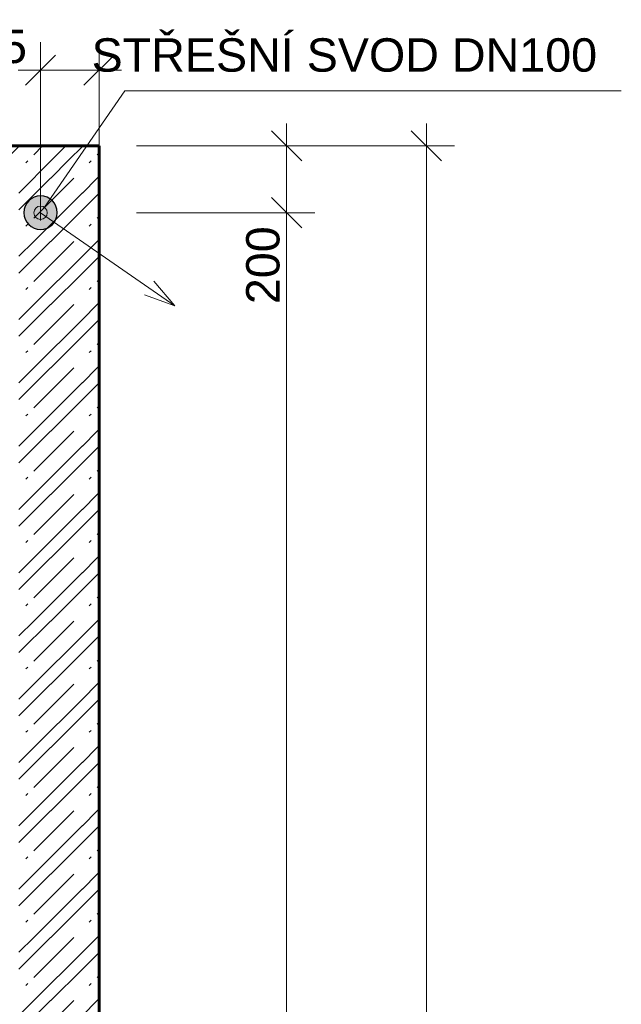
# Model space of a CAD drawing. Header units: millimetres. Extents: x 1793744 to 1819377, y -543298 to -528494.
# Tile 20 of 23: x 1813169 to 1814970, y -537214 to -534266. Entities that reach past the tile are written whole.
import ezdxf

# ---------------------------------------------------------------- set-up
doc = ezdxf.new("R2010")
doc.units = ezdxf.units.MM
doc.header["$MEASUREMENT"] = 0
for name, color, linetype in [('2 - KÓTA NS.2D', 7, 'Continuous'), ('2 - TEXT HLAVNÍ UNIVERSÁL.2D', 7, 'Continuous'), ('2 - ČÁRA HLAVNÍ.2D', 7, 'Continuous'), ('Nové_4 - ZDIVO - STĚNY NOSNÉ.3D', 7, 'Continuous'), ('Nové_Výplně – Řezové', 7, 'Continuous'), ('Výplně – Řezové', 7, 'Continuous')]:
    doc.layers.add(name, color=color, linetype=linetype)
doc.styles.add('GENEROVANÝ_STYL_2', font='Arial.ttf')
doc.dimstyles.new('GENEROVANÝ_STYL__1', dxfattribs={"dimtxt": 100, "dimasz": 85.5, "dimexe": 0.18, "dimexo": 450, "dimgap": 0, "dimtad": 1, "dimtih": 1, "dimtoh": 1, "dimdec": 0, "dimzin": 0, "dimdsep": 46, "dimtxsty": 'GENEROVANÝ_STYL_2', "dimblk": 'ARROWHEAD_6', "dimblk1": 'ARROWHEAD_6', "dimblk2": 'ARROWHEAD_6', "dimcen": 0.09, "dimclrd": 256, "dimclre": 256, "dimclrt": 256, "dimazin": 0, "dimtfac": 1, "dimtdec": 4, "dimtmove": 0, "dimatfit": 3, "dimfxl": 1, "dimtolj": 1, "dimtzin": 0, "dimarcsym": 0})
doc.dimstyles.new('GENEROVANÝ_STYL__2', dxfattribs={"dimtxt": 100, "dimasz": 85.5, "dimexe": 0.18, "dimexo": 450, "dimgap": 0, "dimtad": 1, "dimdec": 0, "dimzin": 0, "dimdsep": 46, "dimtxsty": 'GENEROVANÝ_STYL_2', "dimblk": 'ARROWHEAD_6', "dimblk1": 'ARROWHEAD_6', "dimblk2": 'ARROWHEAD_6', "dimcen": 0.09, "dimclrd": 256, "dimclre": 256, "dimclrt": 256, "dimazin": 0, "dimtfac": 1, "dimtdec": 4, "dimtmove": 0, "dimatfit": 3, "dimfxl": 1, "dimtolj": 1, "dimtzin": 0, "dimarcsym": 0})

# ---------------------------------------------------------------- blocks, each defined once
blk = doc.blocks.new('*X36', base_point=(1118812.4, -1697940.5))
at = {"layer": 'Nové_Výplně – Řezové', "color": 7, "linetype": 'Continuous', "lineweight": 0}
for p, q in [((1812756.5, -534675.8), (1812786.6, -534645.7)), ((1812786.6, -534645.7), (1812788, -534644.2)), ((1812831.3, -534740.4), (1812927.4, -534644.2)), ((1812831.3, -534670.7), (1812857.7, -534644.2)), ((1812881.9, -534740.4), (1812976.6, -534645.7)), ((1812976.6, -534645.7), (1812978, -534644.2)), ((1813021.3, -534740.4), (1813117.4, -534644.2)), ((1813021.3, -534670.7), (1813047.7, -534644.2)), ((1813071.9, -534740.4), (1813166.6, -534645.7)), ((1813166.6, -534645.7), (1813168, -534644.2)), ((1813211.3, -534670.7), (1813237.7, -534644.2)), ((1813222.5, -534729.1), (1813307.4, -534644.2)), ((1813316.5, -534685.8), (1813356.6, -534645.7)), ((1813356.6, -534645.7), (1813358, -534644.2)), ((1812807.3, -534694.6), (1812813, -534689)), ((1812997.3, -534694.6), (1813003, -534689)), ((1813187.3, -534694.6), (1813193, -534689)), ((1812756.5, -534744.9), (1812761, -534740.4)), ((1812786.6, -534785.1), (1812831.3, -534740.4)), ((1812786.6, -534835.1), (1812881.3, -534740.4)), ((1812831.3, -534860.1), (1812951, -534740.4)), ((1812976.6, -534785.1), (1813021.3, -534740.4)), ((1812976.6, -534835.1), (1813071.3, -534740.4)), ((1813092, -534789.4), (1813141, -534740.4)), ((1812756.5, -534814.6), (1812786.6, -534784.5)), ((1812868.5, -534892.5), (1812976.6, -534784.5)), ((1812756.5, -534865.2), (1812786.6, -534835.1)), ((1812962.5, -534849.1), (1812976.6, -534835.1)), ((1812807.3, -534884), (1812813, -534878.4)), ((1812756.5, -534934.3), (1812761, -534929.8))]:
    blk.add_line(p, q, dxfattribs=at)
blk = doc.blocks.new('*X37', base_point=(1118812.4, -1697940.5))
at = {"layer": 'Nové_Výplně – Řezové', "color": 7, "linetype": 'Continuous', "lineweight": 0}
for p, q in [((1813261.9, -534740.4), (1813316.5, -534685.8)), ((1813377.3, -534694.6), (1813383, -534689)), ((1813401.3, -534670.7), (1813406.5, -534665.5)), ((1813166.6, -534785.1), (1813211.3, -534740.4)), ((1813166.6, -534835.1), (1813261.3, -534740.4)), ((1813211.3, -534740.4), (1813222.5, -534729.1)), ((1813211.3, -534860.1), (1813331, -534740.4)), ((1813356.6, -534785.1), (1813401.3, -534740.4)), ((1813401.3, -534740.4), (1813406.5, -534735.2)), ((1813211.3, -534929.8), (1813356.6, -534784.5)), ((1813356.6, -534835.1), (1813406.5, -534785.2)), ((1813261.9, -534929.8), (1813356.6, -534835.1)), ((1813401.3, -534860.1), (1813406.5, -534854.9)), ((1813187.3, -534884), (1813193, -534878.4)), ((1813377.3, -534884), (1813383, -534878.4)), ((1813401.3, -534929.8), (1813406.5, -534924.6)), ((1813166.6, -534974.5), (1813211.3, -534929.8)), ((1813166.6, -535024.5), (1813261.3, -534929.8)), ((1813211.3, -535049.5), (1813331, -534929.8)), ((1813356.6, -534974.5), (1813401.3, -534929.8)), ((1813211.3, -535119.2), (1813356.6, -534973.9)), ((1813356.6, -535024.5), (1813406.5, -534974.6)), ((1813261.9, -535119.2), (1813356.6, -535024.5)), ((1813401.3, -535049.5), (1813406.5, -535044.3)), ((1813187.3, -535073.4), (1813193, -535067.8)), ((1813377.3, -535073.4), (1813383, -535067.8)), ((1813166.6, -535163.9), (1813211.3, -535119.2)), ((1813166.6, -535213.9), (1813261.3, -535119.2)), ((1813211.3, -535238.9), (1813331, -535119.2)), ((1813356.6, -535163.9), (1813401.3, -535119.2)), ((1813401.3, -535119.2), (1813406.5, -535114)), ((1813211.3, -535308.6), (1813356.6, -535163.3)), ((1813356.6, -535213.9), (1813406.5, -535164)), ((1813261.9, -535308.6), (1813356.6, -535213.9)), ((1813401.3, -535238.9), (1813406.5, -535233.7)), ((1813187.3, -535262.8), (1813193, -535257.2)), ((1813377.3, -535262.8), (1813383, -535257.2)), ((1813166.6, -535353.3), (1813211.3, -535308.6)), ((1813166.6, -535403.3), (1813261.3, -535308.6)), ((1813211.3, -535428.3), (1813331, -535308.6)), ((1813356.6, -535353.3), (1813401.3, -535308.6)), ((1813401.3, -535308.6), (1813406.5, -535303.4)), ((1813211.3, -535498), (1813356.6, -535352.7)), ((1813356.6, -535403.3), (1813406.5, -535353.4)), ((1813261.9, -535498), (1813356.6, -535403.3)), ((1813401.3, -535428.3), (1813406.5, -535423.1)), ((1813187.3, -535452.2), (1813193, -535446.6)), ((1813377.3, -535452.2), (1813383, -535446.6)), ((1813166.6, -535542.7), (1813211.3, -535498)), ((1813166.6, -535592.7), (1813261.3, -535498)), ((1813211.3, -535617.7), (1813331, -535498)), ((1813356.6, -535542.7), (1813401.3, -535498)), ((1813401.3, -535498), (1813406.5, -535492.8)), ((1813211.3, -535687.4), (1813356.6, -535542.1)), ((1813356.6, -535592.7), (1813406.5, -535542.8)), ((1813261.9, -535687.4), (1813356.6, -535592.7)), ((1813401.3, -535617.7), (1813406.5, -535612.5)), ((1813187.3, -535641.6), (1813193, -535636)), ((1813377.3, -535641.6), (1813383, -535636)), ((1813166.6, -535732.1), (1813211.3, -535687.4)), ((1813166.6, -535782.1), (1813261.3, -535687.4)), ((1813211.3, -535807.1), (1813331, -535687.4)), ((1813356.6, -535732.1), (1813401.3, -535687.4)), ((1813401.3, -535687.4), (1813406.5, -535682.2)), ((1813211.3, -535876.8), (1813356.6, -535731.5)), ((1813356.6, -535782.1), (1813406.5, -535732.2)), ((1813261.9, -535876.8), (1813356.6, -535782.1)), ((1813401.3, -535807.1), (1813406.5, -535801.9)), ((1813187.3, -535831), (1813193, -535825.4)), ((1813377.3, -535831), (1813383, -535825.4)), ((1813166.6, -535921.5), (1813211.3, -535876.8)), ((1813166.6, -535971.5), (1813261.3, -535876.8)), ((1813211.3, -535996.5), (1813331, -535876.8)), ((1813356.6, -535921.5), (1813401.3, -535876.8)), ((1813401.3, -535876.8), (1813406.5, -535871.6)), ((1813211.3, -536066.2), (1813356.6, -535920.9)), ((1813356.6, -535971.5), (1813406.5, -535921.6)), ((1813261.9, -536066.2), (1813356.6, -535971.5)), ((1813187.3, -536020.4), (1813193, -536014.8)), ((1813377.3, -536020.4), (1813383, -536014.8)), ((1813401.3, -535996.5), (1813406.5, -535991.3)), ((1813166.6, -536110.9), (1813211.3, -536066.2)), ((1813166.6, -536160.9), (1813261.3, -536066.2)), ((1813211.3, -536185.9), (1813331, -536066.2)), ((1813356.6, -536110.9), (1813401.3, -536066.2)), ((1813401.3, -536066.2), (1813406.5, -536061)), ((1813211.3, -536255.6), (1813356.6, -536110.3)), ((1813356.6, -536160.9), (1813406.5, -536111)), ((1813261.9, -536255.6), (1813356.6, -536160.9)), ((1813401.3, -536185.9), (1813406.5, -536180.7)), ((1813187.3, -536209.8), (1813193, -536204.2)), ((1813377.3, -536209.8), (1813383, -536204.2)), ((1813401.3, -536255.6), (1813406.5, -536250.4)), ((1813166.6, -536300.3), (1813211.3, -536255.6)), ((1813166.6, -536350.3), (1813261.3, -536255.6)), ((1813211.3, -536375.3), (1813331, -536255.6)), ((1813356.6, -536300.3), (1813401.3, -536255.6)), ((1813211.3, -536445), (1813356.6, -536299.7)), ((1813356.6, -536350.3), (1813406.5, -536300.4)), ((1813261.9, -536445), (1813356.6, -536350.3)), ((1813401.3, -536375.3), (1813406.5, -536370.1)), ((1813187.3, -536399.2), (1813193, -536393.6)), ((1813377.3, -536399.2), (1813383, -536393.6)), ((1813166.6, -536489.7), (1813211.3, -536445)), ((1813166.6, -536539.7), (1813261.3, -536445)), ((1813211.3, -536564.7), (1813331, -536445)), ((1813356.6, -536489.7), (1813401.3, -536445)), ((1813401.3, -536445), (1813406.5, -536439.8)), ((1813211.3, -536634.4), (1813356.6, -536489.1)), ((1813356.6, -536539.7), (1813406.5, -536489.8)), ((1813261.9, -536634.4), (1813356.6, -536539.7)), ((1813401.3, -536564.7), (1813406.5, -536559.5)), ((1813187.3, -536588.6), (1813193, -536583)), ((1813377.3, -536588.6), (1813383, -536583)), ((1813166.6, -536679.1), (1813211.3, -536634.4)), ((1813166.6, -536729.1), (1813261.3, -536634.4)), ((1813211.3, -536754.1), (1813331, -536634.4)), ((1813356.6, -536679.1), (1813401.3, -536634.4)), ((1813401.3, -536634.4), (1813406.5, -536629.2)), ((1813211.3, -536823.8), (1813356.6, -536678.5)), ((1813356.6, -536729.1), (1813406.5, -536679.2)), ((1813261.9, -536823.8), (1813356.6, -536729.1)), ((1813401.3, -536754.1), (1813406.5, -536748.9)), ((1813187.3, -536778), (1813193, -536772.4)), ((1813377.3, -536778), (1813383, -536772.4)), ((1813166.6, -536868.5), (1813211.3, -536823.8)), ((1813166.6, -536918.5), (1813261.3, -536823.8)), ((1813211.3, -536943.5), (1813331, -536823.8)), ((1813356.6, -536868.5), (1813401.3, -536823.8)), ((1813401.3, -536823.8), (1813406.5, -536818.6)), ((1813211.3, -537013.2), (1813356.6, -536867.9)), ((1813356.6, -536918.5), (1813406.5, -536868.6)), ((1813261.9, -537013.2), (1813356.6, -536918.5)), ((1813401.3, -536943.5), (1813406.5, -536938.3)), ((1813187.3, -536967.4), (1813193, -536961.8)), ((1813377.3, -536967.4), (1813383, -536961.8)), ((1813166.6, -537057.9), (1813211.3, -537013.2)), ((1813166.6, -537107.9), (1813261.3, -537013.2)), ((1813211.3, -537132.9), (1813331, -537013.2)), ((1813356.6, -537057.9), (1813401.3, -537013.2)), ((1813401.3, -537013.2), (1813406.5, -537008)), ((1813211.3, -537202.6), (1813356.6, -537057.3)), ((1813356.6, -537107.9), (1813406.5, -537058)), ((1813261.9, -537202.6), (1813356.6, -537107.9)), ((1813401.3, -537132.9), (1813406.5, -537127.7)), ((1813187.3, -537156.8), (1813193, -537151.2)), ((1813377.3, -537156.8), (1813383, -537151.2)), ((1813166.6, -537247.3), (1813211.3, -537202.6)), ((1813166.6, -537297.3), (1813261.3, -537202.6)), ((1813211.3, -537322.3), (1813331, -537202.6)), ((1813356.6, -537247.3), (1813401.3, -537202.6)), ((1813401.3, -537202.6), (1813406.5, -537197.4))]:
    blk.add_line(p, q, dxfattribs=at)
blk = doc.blocks.new('Zeď_1', base_point=(1812756.5, -540544.2))
at = {"layer": 'Nové_4 - ZDIVO - STĚNY NOSNÉ.3D', "color": 7, "linetype": 'Continuous', "lineweight": 60, "flags": 128}
for points in [[(1813406.5, -534644.2), (1812756.5, -534644.2)], [(1813406.5, -540544.2), (1813406.5, -534644.2)]]:
    blk.add_lwpolyline(points, dxfattribs=at)
at = {"layer": 'Nové_4 - ZDIVO - STĚNY NOSNÉ.3D', "color": 7, "lineweight": 60}
for name in ['*X36', '*X37']:
    blk.add_blockref(name, (1118812.4, -1697940.5), dxfattribs=at)
blk = doc.blocks.new('*D113', base_point=(1118812.4, -1697940.5))
at = {"layer": '2 - KÓTA NS.2D', "color": 96, "linetype": 'Continuous', "lineweight": 15, "true_color": 0x007d00}
for p, q in [((1814431.7, -534689.2), (1814341.7, -534599.2)), ((1814341.7, -540499.2), (1814431.7, -540589.2))]:
    blk.add_line(p, q, dxfattribs=at)
at = {"layer": '2 - KÓTA NS.2D', "color": 96, "linetype": 'Continuous', "lineweight": 0, "true_color": 0x007d00}
for p, q in [((1814386.7, -534644.2), (1814386.7, -534576.7)), ((1814471, -534644.2), (1813936.7, -534644.2)), ((1814386.7, -540544.2), (1814386.7, -534644.2)), ((1814471, -540544.2), (1813936.7, -540544.2)), ((1814386.7, -540611.7), (1814386.7, -540544.2))]:
    blk.add_line(p, q, dxfattribs=at)
at = {"layer": '2 - KÓTA NS.2D', "color": 96, "lineweight": 0, "true_color": 0x007d00, "insert": (1814366.7, -537765.8), "char_height": 100, "attachment_point": 7, "rotation": 90, "style": 'GENEROVANÝ_STYL_2'}
blk.add_mtext('\\A1;{\\pql;\\fArial|b0|i0|c0|p0;\\W1.000000;5\xa0900}', dxfattribs=at)
blk = doc.blocks.new('ARROWHEAD_6')
at = {"color": 0, "linetype": 'Continuous', "lineweight": 0}
for p, q in [((-0.5, -0.5), (0.5, 0.5)), ((0, 0), (-1, 0))]:
    blk.add_line(p, q, dxfattribs=at)
blk = doc.blocks.new('*D159', base_point=(1118812.4, -1697940.5))
at = {"layer": '2 - KÓTA NS.2D', "color": 96, "linetype": 'Continuous', "lineweight": 15, "true_color": 0x007d00}
for p, q in [((1813923.4, -534798.9), (1814013.4, -534888.9)), ((1813923.4, -540299.5), (1814013.4, -540389.5))]:
    blk.add_line(p, q, dxfattribs=at)
at = {"layer": '2 - KÓTA NS.2D', "color": 96, "linetype": 'Continuous', "lineweight": 0, "true_color": 0x007d00}
for p, q in [((1814052.8, -534843.9), (1813518.4, -534843.9)), ((1813968.4, -540344.5), (1813968.4, -534843.9)), ((1814052.8, -540344.5), (1813518.4, -540344.5))]:
    blk.add_line(p, q, dxfattribs=at)
at = {"layer": '2 - KÓTA NS.2D', "color": 96, "lineweight": 0, "true_color": 0x007d00, "char_height": 100, "attachment_point": 7, "rotation": 90, "style": 'GENEROVANÝ_STYL_2'}
for s, insert in [('\\A1;{\\pql;\\fArial|b0|i0|c0|p0;\\W1.000000;200}', (1813948.4, -535117.8)), ('\\A1;{\\pql;\\fArial|b0|i0|c0|p0;\\W1.000000;5 500}', (1813948.4, -537880.2))]:
    blk.add_mtext(s, dxfattribs=dict(at, insert=insert))
blk = doc.blocks.new('*D160', base_point=(1118812.4, -1697940.5))
at = {"layer": '2 - KÓTA NS.2D', "color": 96, "linetype": 'Continuous', "lineweight": 15, "true_color": 0x007d00}
for p, q in [((1814013.4, -534689.2), (1813923.4, -534599.2)), ((1813923.4, -534798.9), (1814013.4, -534888.9))]:
    blk.add_line(p, q, dxfattribs=at)
at = {"layer": '2 - KÓTA NS.2D', "color": 96, "linetype": 'Continuous', "lineweight": 0, "true_color": 0x007d00}
for p, q in [((1813968.4, -534644.2), (1813968.4, -534576.7)), ((1814052.8, -534644.2), (1813518.4, -534644.2)), ((1813968.4, -534843.9), (1813968.4, -534644.2)), ((1814052.8, -534843.9), (1813518.4, -534843.9))]:
    blk.add_line(p, q, dxfattribs=at)
blk = doc.blocks.new('*D162', base_point=(1118812.4, -1697940.5))
at = {"layer": '2 - KÓTA NS.2D', "color": 96, "linetype": 'Continuous', "lineweight": 0, "true_color": 0x007d00}
for p, q in [((1813231.5, -534867.5), (1813231.5, -534333.1)), ((1813406.5, -534867.5), (1813406.5, -534333.1)), ((1813164, -534417.5), (1813231.5, -534417.5)), ((1813231.5, -534417.5), (1813406.5, -534417.5)), ((1813406.5, -534417.5), (1813474, -534417.5))]:
    blk.add_line(p, q, dxfattribs=at)
at = {"layer": '2 - KÓTA NS.2D', "color": 96, "linetype": 'Continuous', "lineweight": 15, "true_color": 0x007d00}
for p, q in [((1813276.5, -534372.5), (1813186.5, -534462.5)), ((1813361.5, -534462.5), (1813451.5, -534372.5))]:
    blk.add_line(p, q, dxfattribs=at)
at = {"layer": '2 - KÓTA NS.2D', "color": 96, "lineweight": 0, "true_color": 0x007d00, "insert": (1812957.7, -534397.5), "char_height": 100, "attachment_point": 7, "style": 'GENEROVANÝ_STYL_2'}
blk.add_mtext('\\A1;{\\pql;\\fArial|b0|i0|c0|p0;\\W1.000000;175}', dxfattribs=at)
blk = doc.blocks.new('Čára_5', base_point=(1813484.3, -534479.4))
at = {"layer": '2 - ČÁRA HLAVNÍ.2D', "linetype": 'Continuous', "lineweight": 0, "true_color": 0x1c1cff}
blk.add_hatch(color=5, dxfattribs=at).paths.add_polyline_path([(1813211.5, -534844.2), (1813213, -534851.9), (1813217.3, -534858.4), (1813223.8, -534862.7), (1813231.5, -534864.2), (1813239.1, -534862.7), (1813245.6, -534858.4), (1813250, -534851.9), (1813251.5, -534844.2), (1813250, -534836.6), (1813245.6, -534830.1), (1813239.1, -534825.7), (1813231.5, -534824.2), (1813223.8, -534825.7), (1813217.3, -534830.1), (1813213, -534836.6)])
at = {"layer": '2 - ČÁRA HLAVNÍ.2D', "color": 5, "linetype": 'Continuous', "lineweight": 0, "true_color": 0x1c1cff}
blk.add_line((1813484.3, -534479.4), (1813242.9, -534827.8), dxfattribs=at)
blk.add_circle((1813231.5, -534844.2), 20, dxfattribs=at)
blk = doc.blocks.new('Čára_7', base_point=(1813231.5, -534844.2))
at = {"layer": '2 - ČÁRA HLAVNÍ.2D', "color": 5, "linetype": 'Continuous', "lineweight": 0, "true_color": 0x1c1cff}
for p, q in [((1813231.5, -534844.2), (1813633.2, -535122.6)), ((1813633.2, -535122.6), (1813570.7, -535048.9)), ((1813633.2, -535122.6), (1813542.3, -535090))]:
    blk.add_line(p, q, dxfattribs=at)

msp = doc.modelspace()

# ---------------------------------------------------------------- hatches: boundary and pattern name
at = {"layer": 'Výplně – Řezové', "linetype": 'Continuous', "lineweight": 0, "true_color": 0xe6ceff}
msp.add_hatch(color=254, dxfattribs=at).paths.add_polyline_path([(1813281.5, -534843.9, 1), (1813181.5, -534843.9, 1)])

# ---------------------------------------------------------------- linework, layer by layer
at = {"layer": '2 - ČÁRA HLAVNÍ.2D', "color": 5, "linetype": 'Continuous', "lineweight": 0, "true_color": 0x1c1cff}
msp.add_line((1814970.5, -534479.4), (1813484.3, -534479.4), dxfattribs=at)
at = {"layer": 'Výplně – Řezové', "color": 181, "linetype": 'Continuous', "lineweight": 30, "true_color": 0x9e3eff, "flags": 128}
msp.add_lwpolyline([(1813281.5, -534843.9, 1), (1813181.5, -534843.9, 1)], format="xyb", close=True, dxfattribs=at)

# ---------------------------------------------------------------- block references
at = {"layer": '2 - ČÁRA HLAVNÍ.2D', "color": 5, "linetype": 'Continuous', "lineweight": 0, "true_color": 0x1c1cff}
for name, p in [('Čára_5', (1813484.3, -534479.4)), ('Čára_7', (1813231.5, -534844.2))]:
    msp.add_blockref(name, p, dxfattribs=at)
at = {"layer": 'Nové_4 - ZDIVO - STĚNY NOSNÉ.3D', "color": 7, "lineweight": 60}
msp.add_blockref('Zeď_1', (1812756.5, -540544.2), dxfattribs=at)

# ---------------------------------------------------------------- texts
at = {"layer": '2 - TEXT HLAVNÍ UNIVERSÁL.2D', "color": 5, "linetype": 'Continuous', "lineweight": 0, "true_color": 0x1c1cff, "insert": (1813384.3, -534321.9), "char_height": 100, "attachment_point": 1, "style": 'GENEROVANÝ_STYL_2'}
msp.add_mtext('\\A1;{\\pql;\\fArial|b0|i0|c0|p0;\\W1.000000;STŘEŠNÍ SVOD DN100}', dxfattribs=at)

# ---------------------------------------------------------------- dimensions: what is measured, and where the dimension line sits
at = {"layer": '2 - KÓTA NS.2D', "color": 96, "linetype": 'Continuous', "lineweight": 0, "true_color": 0x007d00}
dim = msp.add_linear_dim(base=(1813406.5, -534417.5), p1=(1813231.5, -534844.2), p2=(1813406.5, -534644.2), dimstyle='GENEROVANÝ_STYL__1', dxfattribs=at)
dim.commit()
dim.dimension.update_dxf_attribs({"geometry": '*D162', "text_midpoint": (1813075.4, -534347.5), "dimtype": 160})
for base, p1, picture, middle in [((1813968.4, -534644.2), (1813281.5, -534843.9), '*D160', (1813898.4, -535000)), ((1814386.7, -534644.2), (1813406.5, -540544.2), '*D113', (1814316.7, -537589.2))]:
    dim = msp.add_linear_dim(base=base, p1=p1, p2=(1813406.5, -534644.2), angle=90, dimstyle='GENEROVANÝ_STYL__2', dxfattribs=at)
    dim.commit()
    dim.dimension.update_dxf_attribs({"geometry": picture, "text_midpoint": middle, "dimtype": 160, "text_rotation": 90})
dim = msp.add_linear_dim(base=(1813968.4, -534843.9), p1=(1813281.5, -540344.5), p2=(1813281.5, -534843.9), angle=90, text='5 500', dimstyle='GENEROVANÝ_STYL__2', dxfattribs=at)
dim.commit()
dim.dimension.update_dxf_attribs({"geometry": '*D159', "text_midpoint": (1813898.4, -537703.6), "dimtype": 160, "text_rotation": 90})

doc.saveas('drawing.dxf')
